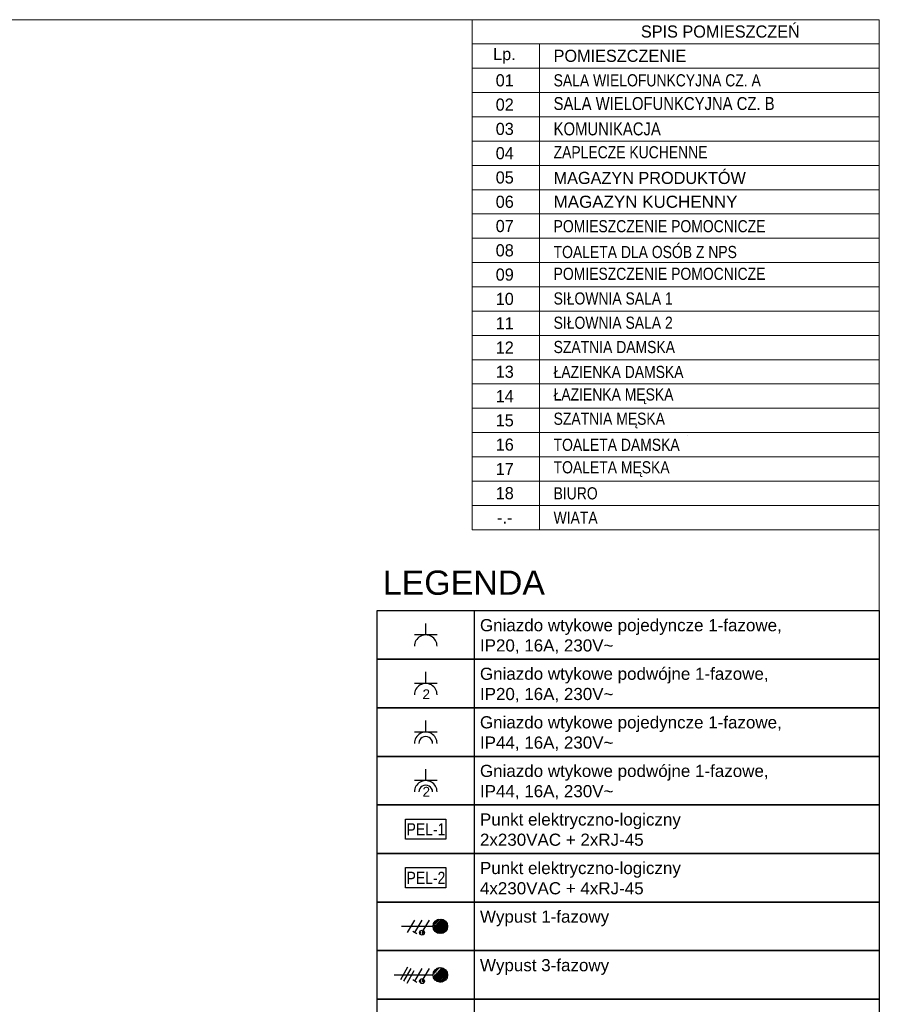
# Model space of a CAD drawing. Header units: metres. Extents: x 10441 to 19716, y -6570 to 1447.
# Tile 57 of 57: x 18655 to 19716, y -3687 to -2470. Entities that reach past the tile are written whole.
import ezdxf

# ---------------------------------------------------------------- set-up
doc = ezdxf.new("R2010")
doc.units = ezdxf.units.M
doc.header["$MEASUREMENT"] = 0
for name, color, linetype, lineweight in [('#elektryczne', 8, 'Continuous', 20), ('A_OPISY', 8, 'Continuous', 18), ('A_ramka', 8, 'Continuous', 9)]:
    doc.layers.add(name, color=color, linetype=linetype, lineweight=lineweight)
doc.layers.add('EB_gniazda', color=1, linetype='Continuous')
doc.layers.add('EB_opis', color=7, linetype='Continuous')
doc.styles.add('ARIAL', font='arial.ttf')
doc.styles.add('ARIAL_N', font='ARIALN.TTF')
doc.styles.add('opisy okien', font='txt', dxfattribs={"height": 15})
doc.styles.get("Standard").update_dxf_attribs({"font": 'txt.shx'})

# ---------------------------------------------------------------- blocks, each defined once
blk = doc.blocks.new('opis tabela 55324266')
at = {"layer": 'EB_opis', "linetype": 'Continuous'}
for p, q in [((-89925443.81938367, -54747787.18812495), (-89925443.81938367, -54747727.18812495)), ((-89925443.81938367, -54747727.18812495), (-89925323.81938367, -54747727.18812495)), ((-89925323.81938367, -54747727.18812495), (-89925323.81938367, -54747787.18812495)), ((-89925323.81938367, -54747727.18812495), (-89924823.81938367, -54747727.18812495)), ((-89924823.81938367, -54747727.18812495), (-89924823.81938367, -54747787.18812495)), ((-89925323.81938367, -54747787.18812495), (-89925443.81938367, -54747787.18812495)), ((-89924823.81938367, -54747787.18812495), (-89925323.81938367, -54747787.18812495))]:
    blk.add_line(p, q, dxfattribs=at)
blk = doc.blocks.new('*U190')
at = {"layer": 'EB_gniazda', "lineweight": 30}
for p, q in [((-89923495.1770348, -54758960.48627274), (-89923495.17703462, -54758946.26576712)), ((-89923481.15881556, -54758960.48627291), (-89923509.19525403, -54758960.48627257))]:
    blk.add_line(p, q, dxfattribs=at)
blk.add_arc((-89923495.17703496, -54758974.48625039), 13.99997765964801, 359.9999991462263, 179.9999991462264, dxfattribs=at)
blk = doc.blocks.new('*U191')
at = {"layer": 'EB_gniazda', "lineweight": 30}
for p, q in [((-89923627.27275468, -54758981.55643925), (-89923627.27275452, -54758967.33593363)), ((-89923613.25453547, -54758981.55643941), (-89923641.2909739, -54758981.55643907))]:
    blk.add_line(p, q, dxfattribs=at)
blk.add_arc((-89923627.27275485, -54758995.5564169), 13.99997765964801, 359.9999991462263, 179.9999991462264, dxfattribs=at)
at = {"layer": 'EB_gniazda', "linetype": 'Continuous', "insert": (-89923631.31769565, -54758988.79583126), "char_height": 12, "attachment_point": 1, "style": 'ARIAL'}
blk.add_mtext_dynamic_manual_height_columns('{\\C0;2}', width=397.3306308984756, gutter_width=1, heights=[0], dxfattribs=at)
blk = doc.blocks.new('*U192')
at = {"layer": 'EB_gniazda', "lineweight": 30}
for p, q in [((-89923484.2312963, -54759043.65110394), (-89923484.23129612, -54759029.43059831)), ((-89923470.21307707, -54759043.6511041), (-89923498.24951553, -54759043.65110376))]:
    blk.add_line(p, q, dxfattribs=at)
for radius in [13.99997765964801, 8.444430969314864]:
    blk.add_arc((-89923484.23129646, -54759057.65108158), radius, 359.9999991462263, 179.9999991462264, dxfattribs=at)
blk = doc.blocks.new('*U194')
at = {"layer": 'EB_gniazda', "lineweight": 30}
for p, q in [((-89923627.27209046, -54759040.1061125), (-89923627.27209029, -54759025.88560687)), ((-89923613.25387123, -54759040.10611266), (-89923641.29030968, -54759040.10611232))]:
    blk.add_line(p, q, dxfattribs=at)
for radius in [13.99997765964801, 8.444430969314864]:
    blk.add_arc((-89923627.27209061, -54759054.10609014), radius, 359.9999987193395, 179.9999987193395, dxfattribs=at)
at = {"layer": 'EB_gniazda', "color": 0, "linetype": 'Continuous', "insert": (-89923631.24671052, -54759047.84278027), "char_height": 12, "attachment_point": 1, "style": 'ARIAL'}
blk.add_mtext_dynamic_manual_height_columns('2', width=397.3306308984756, gutter_width=1, heights=[0], dxfattribs=at)
blk = doc.blocks.new('*U195')
at = {"layer": 'EB_gniazda', "color": 1, "linetype": 'Continuous', "lineweight": 30}
blk.add_lwpolyline([(-89923277.5076978, -54758918.14873587), (-89923227.5076978, -54758918.14873587), (-89923227.5076978, -54758943.14873587), (-89923277.5076978, -54758943.14873587), (-89923277.5076978, -54758918.14873587)], dxfattribs=at)
at = {"layer": 'EB_gniazda', "color": 1, "lineweight": 30, "insert": (-89923252.2273815, -54758930.77211629), "char_height": 15, "width": 70.48006530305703, "attachment_point": 5, "style": 'opisy okien'}
blk.add_mtext('{\\fArial Narrow|b0|i0|c238|p39;\\C0;PEL-1}', dxfattribs=at)
blk = doc.blocks.new('*U196')
at = {"layer": 'EB_gniazda', "color": 1, "linetype": 'Continuous', "lineweight": 30}
blk.add_lwpolyline([(-89923115.77401313, -54759058.10024447), (-89923065.77401313, -54759058.10024447), (-89923065.77401313, -54759083.10024447), (-89923115.77401313, -54759083.10024447), (-89923115.77401313, -54759058.10024447)], dxfattribs=at)
at = {"layer": 'EB_gniazda', "color": 1, "lineweight": 30, "insert": (-89923090.49369682, -54759070.72362489), "char_height": 15, "width": 70.48006530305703, "attachment_point": 5, "style": 'opisy okien'}
blk.add_mtext('{\\fArial Narrow|b0|i0|c238|p39;\\C0;PEL-2}', dxfattribs=at)
blk = doc.blocks.new('*U241')
at = {"layer": 'EB_gniazda', "lineweight": 30}
h = blk.add_hatch(dxfattribs=at)
h.set_pattern_fill('SACNCR', color=256, scale=0.6000000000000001)
h.set_pattern_definition([(45, (-89913880.35817315, -54760156.42467526), (-1.01027881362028, 1.01027881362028), []), (45, (-89913879.34789315, -54760156.42467526), (-1.01027881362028, 1.01027881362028), [0, -1.428750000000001])])
h.paths.add_polyline_path([(-89923574.12494221, -54758627.0095388, 1), (-89923592.12494221, -54758627.0095388, 1)])
h = blk.add_hatch(dxfattribs=at)
h.set_pattern_fill('GOST_WOOD', color=256, scale=0.6000000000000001)
h.set_pattern_definition([(90, (-89913880.35817315, -54760156.42467526), (3.600000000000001, -2.204364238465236e-16), [6, -1.2]), (90, (-89913879.15817316, -54760157.62467525), (3.600000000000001, -2.204364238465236e-16), [3.600000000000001, -0.9000000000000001, 1.8, -0.9000000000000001]), (90, (-89913877.95817316, -54760159.42467526), (3.600000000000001, -2.204364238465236e-16), [6, -1.2])])
h.paths.add_polyline_path([(-89923602.62494221, -54758634.80376744, 1), (-89923608.62494221, -54758634.80376744, 1)])
for p, q in [((-89923623.62494221, -54758634.80376744), (-89923614.62494221, -54758619.21531016)), ((-89923614.62494221, -54758634.80376744), (-89923605.62494221, -54758619.21531016)), ((-89923604.12494221, -54758632.20569123), (-89923596.62494221, -54758619.21531016)), ((-89923631.12494221, -54758627.0095388), (-89923592.12494221, -54758627.0095388)), ((-89923612.026866, -54758636.30376744), (-89923617.22301842, -54758633.30376744))]:
    blk.add_line(p, q, dxfattribs=at)
for centre, radius in [((-89923583.12494221, -54758627.0095388), 9), ((-89923605.62494221, -54758634.80376744), 3)]:
    blk.add_circle(centre, radius, dxfattribs=at)
blk = doc.blocks.new('*U240')
at = {"layer": 'EB_gniazda', "lineweight": 30}
h = blk.add_hatch(dxfattribs=at)
h.set_pattern_fill('SACNCR', color=256, scale=0.6000000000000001)
h.set_pattern_definition([(45, (-89913871.35817315, -54760209.86090794), (-1.01027881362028, 1.01027881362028), []), (45, (-89913870.34789315, -54760209.86090794), (-1.01027881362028, 1.01027881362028), [0, -1.428750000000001])])
h.paths.add_polyline_path([(-89923565.12494221, -54758680.44577149, 1), (-89923583.12494221, -54758680.44577149, 1)])
h = blk.add_hatch(dxfattribs=at)
h.set_pattern_fill('GOST_WOOD', color=256, scale=0.6000000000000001)
h.set_pattern_definition([(90, (-89913909.12585284, -54760069.3914465), (3.600000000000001, -2.204364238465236e-16), [6, -1.2]), (90, (-89913907.92585284, -54760070.5914465), (3.600000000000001, -2.204364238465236e-16), [3.600000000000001, -0.9000000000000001, 1.8, -0.9000000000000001]), (90, (-89913906.72585285, -54760072.3914465), (3.600000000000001, -2.204364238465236e-16), [6, -1.2])])
h.paths.add_polyline_path([(-89923593.62494221, -54758688.24000012, 1), (-89923599.62494221, -54758688.24000012, 1)])
for p, q in [((-89923623.02205653, -54758685.99000012), (-89923614.02205653, -54758670.40154285)), ((-89923619.12494221, -54758688.24000012), (-89923610.12494221, -54758672.65154285)), ((-89923615.22782789, -54758690.49000012), (-89923606.22782789, -54758674.90154285)), ((-89923605.62494221, -54758688.24000012), (-89923596.62494221, -54758672.65154285)), ((-89923595.12494221, -54758685.64192391), (-89923587.62494221, -54758672.65154285)), ((-89923631.12494221, -54758680.44577149), (-89923583.12494221, -54758680.44577149)), ((-89923603.026866, -54758689.74000012), (-89923608.22301842, -54758686.74000012))]:
    blk.add_line(p, q, dxfattribs=at)
for centre, radius in [((-89923574.12494221, -54758680.44577149), 9), ((-89923596.62494221, -54758688.24000012), 3)]:
    blk.add_circle(centre, radius, dxfattribs=at)

msp = doc.modelspace()

# ---------------------------------------------------------------- linework, layer by layer
at = {"layer": '#elektryczne', "color": 0, "linetype": 'Continuous', "lineweight": 18}
msp.add_lwpolyline([(13875.92350532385, -6570.281175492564), (13875.92350532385, -2470.281175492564), (19715.92350532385, -2470.281175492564), (19715.92350532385, -6570.281175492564)], close=True, dxfattribs=at)
at = {"layer": 'A_OPISY', "ltscale": 3}
msp.add_line((19478.65585621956, -2983.452235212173), (19478.65585621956, -2983.678739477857), dxfattribs=at)
at = {"layer": 'A_ramka', "color": 0}
for p, q in [((19213.11531928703, -2470.281175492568), (19213.11531928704, -3100.281175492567)), ((19213.11531928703, -2470.281175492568), (19715.92350532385, -2470.281175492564)), ((19715.92350532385, -2470.281175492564), (19715.92350532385, -3100.281175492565)), ((19213.11531928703, -2500.281175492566), (19715.92350532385, -2500.281175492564)), ((19296.46290654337, -2500.281175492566), (19296.46290654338, -3100.281175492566)), ((19213.11531928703, -2530.281175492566), (19715.92350532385, -2530.281175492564)), ((19213.11531928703, -2560.281175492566), (19715.92350532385, -2560.281175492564)), ((19213.11531928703, -2590.281175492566), (19715.92350532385, -2590.281175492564)), ((19213.11531928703, -2620.281175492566), (19715.92350532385, -2620.281175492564)), ((19213.11531928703, -2650.281175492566), (19715.92350532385, -2650.281175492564)), ((19213.11531928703, -2680.281175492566), (19715.92350532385, -2680.281175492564)), ((19213.11531928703, -2710.281175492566), (19715.92350532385, -2710.281175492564)), ((19213.11531928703, -2740.281175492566), (19715.92350532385, -2740.281175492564)), ((19213.11531928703, -2770.281175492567), (19715.92350532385, -2770.281175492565)), ((19213.11531928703, -2800.281175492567), (19715.92350532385, -2800.281175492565)), ((19213.11531928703, -2830.281175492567), (19715.92350532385, -2830.281175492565)), ((19213.11531928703, -2860.281175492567), (19715.92350532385, -2860.281175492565)), ((19213.11531928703, -2890.281175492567), (19715.92350532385, -2890.281175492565)), ((19213.11531928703, -2920.281175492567), (19715.92350532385, -2920.281175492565)), ((19213.11531928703, -2950.281175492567), (19715.92350532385, -2950.281175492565)), ((19213.11531928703, -2980.281175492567), (19715.92350532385, -2980.281175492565)), ((19213.11531928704, -3010.281175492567), (19715.92350532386, -3010.281175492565)), ((19213.11531928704, -3040.281175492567), (19715.92350532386, -3040.281175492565)), ((19213.11531928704, -3070.281175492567), (19715.92350532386, -3070.281175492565)), ((19213.11531928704, -3100.281175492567), (19715.92350532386, -3100.281175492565))]:
    msp.add_line(p, q, dxfattribs=at)

# ---------------------------------------------------------------- block references
at = {"layer": 'EB_gniazda', "linetype": 'Continuous', "lineweight": 30}
for name, p in [('*U190', (89942651.10087222, 54755730.20509724)), ('*U192', (89942640.1544695, 54755693.36992843)), ('*U241', (89942757.04844753, 54755036.72836331)), ('*U240', (89942748.04844753, 54755030.16459599))]:
    msp.add_blockref(name, p, dxfattribs=at)
at = {"layer": 'EB_gniazda', "color": 0, "linetype": 'Continuous', "lineweight": 30}
for name, p in [('*U191', (89942783.19592789, 54755691.27526376)), ('*U194', (89942783.19592787, 54755629.82493699)), ('*U195', (89942408.43120313, 54755460.36756037)), ('*U196', (89942246.69751845, 54755540.31906898))]:
    msp.add_blockref(name, p, dxfattribs=at)
at = {"layer": 'EB_opis', "linetype": 'Continuous'}
for p in [(89944539.74288899, 54744526.90694945), (89944539.74288899, 54744466.90694945), (89944539.74288899, 54744406.90694945), (89944539.74288899, 54744346.90694945), (89944539.74288899, 54744286.90694945), (89944539.74288899, 54744226.90694945), (89944539.74288899, 54744166.90694945), (89944539.74288899, 54744106.90694945), (89944539.74288899, 54744046.90694945)]:
    msp.add_blockref('opis tabela 55324266', p, dxfattribs=at)

# ---------------------------------------------------------------- texts
at = {"layer": 'A_OPISY', "color": 0, "ltscale": 3, "char_height": 15, "width": 1136.849199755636, "attachment_point": 5}
for s, insert in [('{\\fCentury Gothic|b0|i0|c238|p34;SPIS POMIESZCZEŃ}', (19519.66323836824, -2485.009184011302)), ('{\\fCentury Gothic|b0|i0|c0|p34;Lp.}', (19253.06879740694, -2515.009184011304)), ('\\pxql;{\\fCentury Gothic|b0|i0|c0|p34;POMIESZCZENIE}', (19882.21873556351, -2515.009184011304)), ('\\A1;{\\fCentury Gothic|b0|i0|c238|p34;01}', (19253.47650508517, -2545.281175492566)), ('\\pxql;{\\fArial Narrow|b0|i0|c238|p34;SALA WIELOFUNKCYJNA CZ. A}', (19882.21873556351, -2545.281175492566)), ('\\A1;{\\fCentury Gothic|b0|i0|c238|p34;02}', (19253.47650508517, -2575.281175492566)), ('\\A1;{\\fCentury Gothic|b0|i0|c238|p34;03}', (19253.47650508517, -2605.281175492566)), ('\\pxql;{\\fArial Narrow|b0|i0|c238|p34;ZAPLECZE KUCHENNE}', (19882.21873556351, -2634.108019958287)), ('\\A1;{\\fCentury Gothic|b0|i0|c238|p34;04}', (19253.47650508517, -2635.281175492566)), ('\\A1;{\\fCentury Gothic|b0|i0|c238|p34;05}', (19253.47650508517, -2665.281175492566)), ('\\pxql;{\\fCentury Gothic|b0|i0|c238|p34;MAGAZYN PRODUKTÓW}', (19882.21873556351, -2665.864512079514)), ('\\A1;{\\fCentury Gothic|b0|i0|c238|p34;06}', (19253.47650508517, -2695.281175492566)), ('\\A1;{\\fCentury Gothic|b0|i0|c238|p34;07}', (19253.47650508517, -2725.281175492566)), ('\\pxql;{\\fArial Narrow|b0|i0|c238|p34;POMIESZCZENIE POMOCNICZE}', (19882.21873556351, -2725.490717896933)), ('\\A1;{\\fCentury Gothic|b0|i0|c238|p34;08}', (19253.47650508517, -2755.281175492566)), ('\\pxql;{\\fArial Narrow|b0|i0|c238|p34;TOALETA DLA OSÓB Z NPS}', (19882.21873556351, -2757.375093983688)), ('\\A1;{\\fCentury Gothic|b0|i0|c238|p34;09}', (19253.47650508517, -2785.281175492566)), ('\\pxql;{\\fArial Narrow|b0|i0|c238|p34;POMIESZCZENIE POMOCNICZE}', (19882.21873556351, -2784.259957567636)), ('\\A1;{\\fCentury Gothic|b0|i0|c238|p34;10}', (19253.47650508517, -2815.281175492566)), ('\\pxql,t13;{\\fArial Narrow|b0|i0|c238|p34;SIŁOWNIA SALA 1}', (19882.21873556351, -2814.733686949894)), ('\\A1;{\\fCentury Gothic|b0|i0|c238|p34;11}', (19253.47650508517, -2845.281175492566)), ('\\pxql,t13;{\\fArial Narrow|b0|i0|c238|p34;SIŁOWNIA SALA 2}', (19882.21873556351, -2844.733686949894)), ('\\A1;{\\fCentury Gothic|b0|i0|c238|p34;12}', (19253.47650508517, -2875.281175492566)), ('\\pxql,t13;{\\fArial Narrow|b0|i0|c238|p34;SZATNIA DAMSKA}', (19882.21873556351, -2874.733686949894)), ('\\A1;{\\fCentury Gothic|b0|i0|c238|p34;13}', (19253.47650508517, -2905.281175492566)), ('\\pxql,t37;{\\fArial Narrow|b0|i0|c238|p34;ŁAZIENKA DAMSKA}', (19882.21873556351, -2905.490717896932)), ('\\A1;{\\fCentury Gothic|b0|i0|c238|p34;14}', (19253.47650508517, -2935.281175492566)), ('\\pxql,t37;{\\fArial Narrow|b0|i0|c238|p34;ŁAZIENKA MĘSKA}', (19882.21873556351, -2935.49071789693)), ('\\pxql;{\\fArial Narrow|b0|i0|c238|p34;SZATNIA MĘSKA}', (19882.21873556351, -2965.490717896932)), ('\\A1;{\\fCentury Gothic|b0|i0|c238|p34;15}', (19253.47650508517, -2965.281175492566)), ('\\A1;{\\fCentury Gothic|b0|i0|c238|p34;16}', (19253.47650508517, -2995.281175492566)), ('\\pxql;{\\fArial Narrow|b0|i0|c238|p34;TOALETA DAMSKA}', (19882.21873556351, -2995.490717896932)), ('\\pxql;{\\fArial Narrow|b0|i0|c238|p34;TOALETA MĘSKA}', (19882.21873556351, -3025.490717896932)), ('\\A1;{\\fCentury Gothic|b0|i0|c238|p34;17}', (19253.47650508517, -3025.281175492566)), ('\\A1;{\\fCentury Gothic|b0|i0|c238|p34;18}', (19253.47650508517, -3055.281175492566)), ('\\pxql;{\\fArial Narrow|b0|i0|c238|p34;BIURO}', (19882.21873556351, -3055.490717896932)), ('\\A1;{\\fCentury Gothic|b0|i0|c238|p34;-.-}', (19253.47650508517, -3085.281175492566)), ('\\pxql;{\\fArial Narrow|b0|i0|c238|p34;WIATA}', (19882.21873556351, -3085.490717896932))]:
    msp.add_mtext(s, dxfattribs=dict(at, insert=insert))
at = {"layer": 'A_OPISY', "color": 0, "ltscale": 0.25, "char_height": 16, "attachment_point": 1}
for s, insert, width in [('\\pxql;{\\fArial Narrow|b0|i0|c238|p34;SALA WIELOFUNKCYJNA CZ. B}', (19313.79413568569, -2565.8254569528), 530.1299133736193), ('\\pxql;{\\fArial Narrow|b0|i0|c238|p34;KOMUNIKACJA}', (19313.79413568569, -2597.160064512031), 530.1299133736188)]:
    msp.add_mtext(s, dxfattribs=dict(at, insert=insert, width=width))
at = {"layer": 'A_OPISY', "color": 0, "ltscale": 3, "insert": (19882.21873556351, -2695.281175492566), "char_height": 15, "width": 1136.849199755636, "attachment_point": 5, "style": 'ARIAL_N'}
msp.add_mtext('\\pxql,t13;{\\fArial|b0|i0|c238|p34;MAGAZYN KUCHENNY}', dxfattribs=at)
at = {"layer": 'EB_opis', "linetype": 'Continuous', "attachment_point": 1, "style": 'ARIAL'}
for s, insert, char_height in [('LEGENDA', (19102.86126882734, -3150.758255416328), 30), ('Gniazdo wtykowe pojedyncze 1-fazowe,\\PIP20, 16A, 230V~', (19222.86126882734, -3210.758255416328), 15), ('Gniazdo wtykowe podwójne 1-fazowe,\\PIP20, 16A, 230V~', (19222.86126882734, -3270.758255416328), 15), ('Gniazdo wtykowe pojedyncze 1-fazowe,\\PIP44, 16A, 230V~', (19222.86126882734, -3330.758255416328), 15), ('Gniazdo wtykowe podwójne 1-fazowe,\\PIP44, 16A, 230V~', (19222.86126882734, -3390.758255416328), 15), ('Punkt elektryczno-logiczny\\P2x230VAC + 2xRJ-45', (19222.86126882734, -3450.758255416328), 15), ('Punkt elektryczno-logiczny\\P4x230VAC + 4xRJ-45', (19222.86126882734, -3510.758255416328), 15), ('Wypust 1-fazowy', (19222.86126882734, -3570.758255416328), 15), ('Wypust 3-fazowy', (19222.86126882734, -3630.758255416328), 15)]:
    msp.add_mtext_dynamic_manual_height_columns(s, width=484.3484702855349, gutter_width=1, heights=[0], dxfattribs=dict(at, insert=insert, char_height=char_height))

doc.saveas('drawing.dxf')
